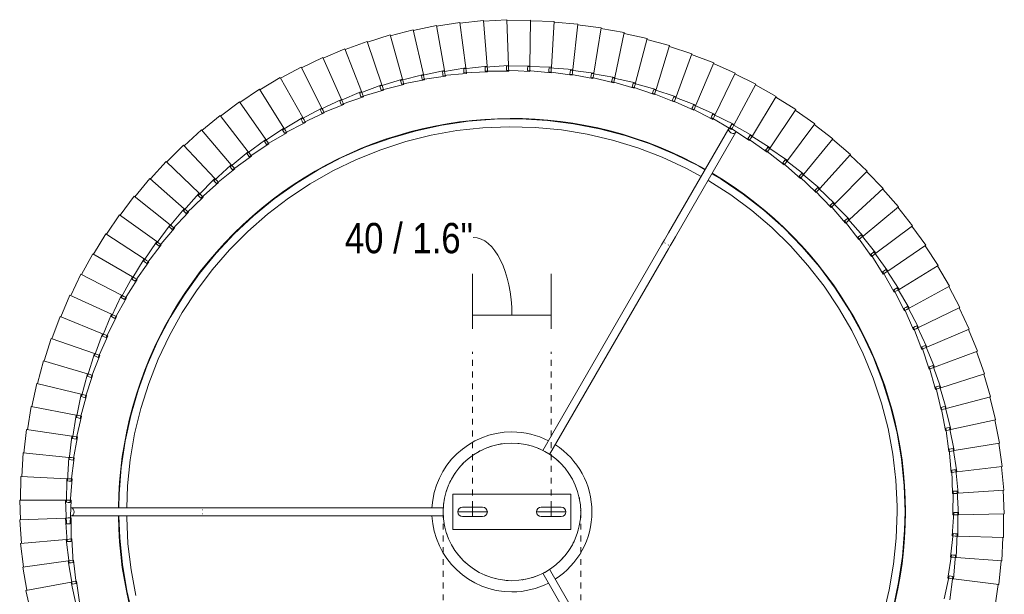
# Model space of a CAD drawing. Header units: millimetres. Extents: x 6284 to 8250, y 1044 to 6845.
# Tile 6 of 6: x 7749 to 8250, y 6553 to 6845. Entities that reach past the tile are written whole.
import ezdxf

# ---------------------------------------------------------------- set-up
doc = ezdxf.new("R2010")
doc.units = ezdxf.units.MM
doc.linetypes.add('Dash', pattern=[6, 3, -3])
doc.layers.add('A-ANNO-DIMS', color=7, linetype='Dash', lineweight=9, true_color=0xd2d2d2)
doc.layers.add('A-ANNO-DIMS-7', color=7, linetype='Continuous', lineweight=9)
doc.layers.add('E-LITE-EQPM', color=7, linetype='Continuous', lineweight=20)
doc.styles.add('Arial Narrow', font='ARIALN.TTF', dxfattribs={"height": 15.4})
doc.dimstyles.new('FARO_-_2_2mm_Arial_Narrow_mm_Inch_Left', dxfattribs={"dimscale": 304.8, "dimtxt": 15.760837, "dimasz": 0, "dimexe": 0.068898, "dimexo": 0.0625, "dimgap": 0.011483, "dimtad": 1, "dimdec": 0, "dimzin": 0, "dimdsep": 46, "dimtxsty": 'Arial Narrow', "dimblk1": 'NONE', "dimblk2": 'NONE', "dimsah": 1, "dimcen": 0.09, "dimadec": 0, "dimazin": 0, "dimtfac": 1, "dimtdec": 4, "dimtix": 1, "dimtmove": 1, "dimatfit": 3, "dimfxl": 0.022966, "dimfxlon": 1, "dimtvp": 1, "dimtolj": 1, "dimtzin": 0, "dimarcsym": 2})

# ---------------------------------------------------------------- blocks, each defined once
blk = doc.blocks.new('64315_Suspended_tensor - 64315-45 SAMBA Black_ribbon yellow pendant simple lamp ø450-482028-Planta_PDF Fixing Holes')
at = {"layer": 'E-LITE-EQPM', "color": 253, "true_color": 0xaaaaaa}
for p, q in [((15.71, 31.19), (76.14, 135.87)), ((79.61, 133.87), (19.17, 29.19)), ((-244.64, 51.71), (-247.23, 39.98)), ((-224.3, 35.71), (-221.71, 47.43)), ((-219.74, 47.07), (-221.55, 35.2)), ((247.36, 36.87), (245.7, 48.77)), ((222.41, 32.54), (219.96, 44.29)), ((222.71, 44.77), (224.37, 32.88)), ((-246.84, 39.9), (-248.87, 28.07)), ((-247.23, 39.98), (-224.3, 35.71)), ((-225.75, 24.9), (-223.73, 36.73)), ((-223.91, 35.64), (-224.3, 35.71)), ((-222.92, 35.45), (-223.91, 35.64)), ((-223.73, 36.73), (-222.74, 36.6)), ((-221.75, 36.46), (-222.98, 24.52)), ((-221.55, 35.2), (-222.92, 35.45)), ((-222.74, 36.6), (-221.75, 36.46)), ((247.76, 36.92), (224.61, 34.03)), ((248.85, 24.96), (247.76, 36.92)), ((-13.85, 32.14), (-13.39, 32.3)), ((-9.06, 33.77), (-8.53, 33.95)), ((221.83, 33.69), (223.22, 33.86)), ((223.71, 21.83), (221.83, 33.69)), ((223.39, 32.71), (222.41, 32.54)), ((223.22, 33.86), (224.22, 33.98)), ((224.37, 32.88), (223.39, 32.71)), ((224.22, 33.98), (224.61, 34.03)), ((224.61, 34.03), (225.69, 22.07)), ((-248.47, 28), (-249.93, 16.09)), ((-248.87, 28.07), (-225.75, 24.9)), ((-226.69, 14.03), (-225.23, 25.95)), ((-225.23, 25.95), (-224.24, 25.86)), ((-224.24, 25.86), (-223.24, 25.77)), ((-223.24, 25.77), (-223.9, 13.78)), ((21, 28), (21.3, 27.73)), ((-225.37, 24.84), (-225.75, 24.9)), ((-224.37, 24.71), (-225.37, 24.84)), ((-222.98, 24.52), (-224.37, 24.71)), ((223.2, 23), (224.59, 23.1)), ((224.5, 11.06), (223.2, 23)), ((224.7, 21.95), (223.71, 21.83)), ((224.59, 23.1), (225.59, 23.18)), ((225.69, 22.07), (224.7, 21.95)), ((225.59, 23.18), (225.98, 23.21)), ((249.25, 24.98), (225.98, 23.21)), ((225.98, 23.21), (226.49, 11.21)), ((249.76, 12.99), (249.25, 24.98)), ((-249.53, 16.04), (-250.41, 4.07)), ((-249.93, 16.09), (-226.69, 14.03)), ((-227.1, 3.13), (-226.22, 15.11)), ((-226.22, 15.11), (-225.22, 15.07)), ((-225.22, 15.07), (-224.22, 15.03)), ((-30.37, 17.4), (-30.3, 17.5)), ((-226.3, 14), (-226.69, 14.03)), ((-225.3, 13.91), (-226.3, 14)), ((-223.9, 13.78), (-225.3, 13.91)), ((-224.22, 15.03), (-224.31, 3.02)), ((224.04, 12.26), (225.44, 12.3)), ((224.78, 0.27), (224.04, 12.26)), ((225.5, 11.14), (224.5, 11.06)), ((225.44, 12.3), (226.45, 12.33)), ((226.49, 11.21), (225.5, 11.14)), ((226.45, 12.33), (226.83, 12.34)), ((226.83, 12.34), (226.77, 0.33)), ((250.16, 12.99), (226.83, 12.34)), ((250.09, 0.98), (250.16, 12.99)), ((-227.04, -6), (-226.64, 6)), ((-226.64, 6), (-225.64, 6)), ((-225.64, 6), (-224.65, 6)), ((-224.65, 6), (-224.25, -6)), ((-250.41, 4.07), (-227.1, 3.13)), ((-250.04, 4.05), (-250.37, -6)), ((-226.74, 3.12), (-227.1, 3.13)), ((-225.7, 3.07), (-226.74, 3.12)), ((-224.31, 3.02), (-225.7, 3.07)), ((-224.17, 2), (-162.77, 2)), ((-157.41, 1), (-157.24, 1)), ((-155.7, 2), (-34.87, 2)), ((34.68, 4.57), (34.74, 4.3)), ((224.53, -10.51), (224.37, 1.49)), ((224.37, 1.49), (225.77, 1.46)), ((225.77, 0.3), (224.78, 0.27)), ((225.77, 1.46), (226.78, 1.44)), ((226.77, 0.33), (225.77, 0.3)), ((227.17, 1.43), (226.53, -10.55)), ((226.78, 1.44), (227.17, 1.43)), ((250.49, 0.97), (227.17, 1.43)), ((249.85, -11.02), (250.49, 0.97)), ((-226.67, -4.89), (-225.67, -4.84)), ((-226.49, -16.89), (-226.67, -4.89)), ((-225.67, -4.84), (-224.68, -4.79)), ((-224.68, -4.79), (-223.7, -16.76)), ((-162.77, -2), (-224.17, -2)), ((-157.24, -1), (-157.4, -1)), ((-34.87, -2), (-155.7, -2)), ((-34.68, -4.57), (-34.74, -4.3)), ((-250.37, -6), (-227.04, -6)), ((-249.98, -6.01), (-249.8, -18.01)), ((-226.65, -6), (-227.04, -6)), ((-225.64, -6), (-226.65, -6)), ((-224.25, -6), (-225.64, -6)), ((223.77, -21.28), (224.19, -9.28)), ((224.19, -9.28), (225.58, -9.38)), ((225.58, -9.38), (226.58, -9.44)), ((226.97, -9.47), (225.76, -21.42)), ((226.58, -9.44), (226.97, -9.47)), ((250.25, -11.06), (226.97, -9.47)), ((225.53, -10.53), (224.53, -10.51)), ((226.53, -10.55), (225.53, -10.53)), ((249.04, -23), (250.25, -11.06)), ((-249.8, -18.01), (-226.49, -16.89)), ((-249.4, -18), (-248.65, -29.99)), ((-226.1, -16.87), (-226.49, -16.89)), ((-226.17, -15.76), (-225.18, -15.67)), ((-225.42, -27.75), (-226.17, -15.76)), ((-225.1, -16.83), (-226.1, -16.87)), ((-225.18, -15.67), (-224.19, -15.57)), ((-223.7, -16.76), (-225.1, -16.83)), ((-224.19, -15.57), (-222.64, -27.48)), ((30.37, -17.4), (30.3, -17.5)), ((222.49, -32), (223.48, -20.03)), ((223.48, -20.03), (224.87, -20.19)), ((224.76, -21.35), (223.77, -21.28)), ((226.26, -20.35), (224.47, -32.23)), ((225.76, -21.42), (224.76, -21.35)), ((224.87, -20.19), (225.87, -20.31)), ((225.87, -20.31), (226.26, -20.35)), ((249.43, -23.06), (226.26, -20.35)), ((247.65, -34.93), (249.43, -23.06)), ((-248.65, -29.99), (-225.42, -27.75)), ((-248.25, -29.95), (-246.92, -41.89)), ((-225.03, -27.71), (-225.42, -27.75)), ((-225.16, -26.6), (-224.17, -26.46)), ((-223.83, -38.54), (-225.16, -26.6)), ((-224.03, -27.61), (-225.03, -27.71)), ((-224.17, -26.46), (-223.18, -26.32)), ((-222.64, -27.48), (-224.03, -27.61)), ((-223.18, -26.32), (-221.06, -38.14)), ((-21, -28), (-21.3, -27.73)), ((19.19, -29.18), (79.64, -133.88)), ((9.06, -33.77), (8.53, -33.95)), ((13.85, -32.14), (13.39, -32.3)), ((76.18, -135.88), (15.73, -31.18)), ((220.69, -42.64), (222.26, -30.73)), ((222.26, -30.73), (223.64, -30.96)), ((223.48, -32.11), (222.49, -32)), ((225.02, -31.19), (222.66, -42.96)), ((224.47, -32.23), (223.48, -32.11)), ((223.64, -30.96), (224.63, -31.13)), ((224.63, -31.13), (225.02, -31.19)), ((248.04, -35), (225.02, -31.19)), ((245.68, -46.78), (248.04, -35)), ((-246.92, -41.89), (-223.83, -38.54)), ((-223.44, -38.48), (-223.83, -38.54)), ((-223.62, -37.38), (-222.64, -37.19)), ((-221.72, -49.24), (-223.62, -37.38)), ((-222.45, -38.34), (-223.44, -38.48)), ((-222.64, -37.19), (-221.66, -37)), ((-221.06, -38.14), (-222.45, -38.34)), ((-221.66, -37), (-218.98, -48.71)), ((-246.52, -41.84), (-244.62, -53.69)), ((218.39, -53.18), (220.53, -41.37)), ((223.26, -41.96), (220.34, -53.6)), ((220.53, -41.37), (221.9, -41.66)), ((221.68, -42.8), (220.69, -42.64)), ((222.66, -42.96), (221.68, -42.8)), ((221.9, -41.66), (222.88, -41.87)), ((222.88, -41.87), (223.26, -41.96)), ((246.07, -46.87), (223.26, -41.96)), ((-244.62, -53.69), (-221.72, -49.24)), ((-221.34, -49.17), (-221.72, -49.24)), ((-221.57, -48.08), (-220.6, -47.84)), ((-219.1, -59.83), (-221.57, -48.08)), ((-220.35, -48.97), (-221.34, -49.17)), ((-220.6, -47.84), (-219.63, -47.6)), ((-218.98, -48.71), (-220.35, -48.97)), ((-219.63, -47.6), (-216.39, -59.16)), ((243.15, -58.52), (246.07, -46.87)), ((-244.23, -53.63), (-241.76, -65.38)), ((215.59, -63.6), (218.29, -51.9)), ((220.99, -52.62), (217.52, -64.12)), ((218.29, -51.9), (219.64, -52.26)), ((219.37, -53.39), (218.39, -53.18)), ((220.34, -53.6), (219.37, -53.39)), ((219.64, -52.26), (220.61, -52.52)), ((220.61, -52.52), (220.99, -52.62)), ((243.54, -58.63), (220.99, -52.62)), ((-241.76, -65.38), (-219.1, -59.83)), ((-218.72, -59.73), (-219.1, -59.83)), ((-219, -58.66), (-218.05, -58.38)), ((-215.98, -70.28), (-219, -58.66)), ((-217.74, -59.5), (-218.72, -59.73)), ((-218.05, -58.38), (-217.09, -58.09)), ((-216.39, -59.16), (-217.74, -59.5)), ((-217.09, -58.09), (-213.3, -69.48)), ((240.06, -70.12), (243.54, -58.63)), ((212.29, -73.88), (215.55, -62.32)), ((218.21, -63.17), (214.19, -74.48)), ((215.55, -62.32), (216.88, -62.75)), ((216.55, -63.86), (215.59, -63.6)), ((217.52, -64.12), (216.55, -63.86)), ((216.88, -62.75), (217.84, -63.05)), ((217.84, -63.05), (218.21, -63.17)), ((240.44, -70.25), (218.21, -63.17)), ((-241.37, -65.29), (-238.35, -76.91)), ((-215.93, -69.11), (-214.99, -68.78)), ((-212.35, -80.57), (-215.93, -69.11)), ((-214.64, -69.88), (-215.6, -70.17)), ((-214.99, -68.78), (-214.05, -68.45)), ((-213.3, -69.48), (-214.64, -69.88)), ((-214.05, -68.45), (-209.72, -79.64)), ((-238.35, -76.91), (-215.98, -70.28)), ((-215.6, -70.17), (-215.98, -70.28)), ((208.5, -83.98), (212.31, -72.6)), ((214.93, -73.57), (210.37, -84.68)), ((213.24, -74.18), (212.29, -73.88)), ((212.31, -72.6), (213.62, -73.08)), ((214.19, -74.48), (213.24, -74.18)), ((213.62, -73.08), (214.56, -73.44)), ((214.56, -73.44), (214.93, -73.57)), ((236.79, -81.71), (214.93, -73.57)), ((236.42, -81.56), (240.44, -70.25)), ((-237.96, -76.8), (-234.38, -88.26)), ((-212.37, -79.39), (-211.44, -79.02)), ((-208.24, -90.67), (-212.37, -79.39)), ((-211.03, -80.1), (-211.99, -80.44)), ((-211.44, -79.02), (-210.52, -78.64)), ((-209.72, -79.64), (-211.03, -80.1)), ((-210.52, -78.64), (-205.65, -89.62)), ((-234.38, -88.26), (-212.35, -80.57)), ((-211.99, -80.44), (-212.35, -80.57)), ((204.22, -93.89), (208.58, -82.7)), ((211.15, -83.8), (206.06, -94.68)), ((209.43, -84.33), (208.5, -83.98)), ((208.58, -82.7), (209.86, -83.25)), ((210.37, -84.68), (209.43, -84.33)), ((209.86, -83.25), (210.79, -83.65)), ((210.79, -83.65), (211.15, -83.8)), ((232.6, -92.98), (211.15, -83.8)), ((232.23, -92.82), (236.79, -81.71)), ((-234, -88.14), (-229.87, -99.41)), ((-208.31, -89.5), (-207.41, -89.08)), ((-203.65, -100.56), (-208.31, -89.5)), ((-206.95, -90.14), (-207.88, -90.52)), ((-207.41, -89.08), (-206.5, -88.66)), ((-205.65, -89.62), (-206.95, -90.14)), ((-206.5, -88.66), (-201.11, -99.39)), ((-229.87, -99.41), (-208.24, -90.67)), ((-207.88, -90.52), (-208.24, -90.67)), ((199.48, -103.59), (204.37, -92.62)), ((206.88, -93.84), (201.28, -104.46)), ((205.14, -94.29), (204.22, -93.89)), ((204.37, -92.62), (205.62, -93.23)), ((206.06, -94.68), (205.14, -94.29)), ((205.62, -93.23), (206.53, -93.67)), ((206.53, -93.67), (206.88, -93.84)), ((227.87, -104.04), (206.88, -93.84)), ((227.51, -103.86), (232.6, -92.98)), ((-229.5, -99.27), (-224.84, -110.33)), ((-203.78, -99.39), (-202.89, -98.93)), ((-198.59, -110.22), (-203.78, -99.39)), ((-202.38, -99.98), (-203.29, -100.4)), ((-202.89, -98.93), (-202.01, -98.47)), ((-201.11, -99.39), (-202.38, -99.98)), ((-202.01, -98.47), (-196.11, -108.93)), ((-224.84, -110.33), (-203.65, -100.56)), ((-203.29, -100.4), (-203.65, -100.56)), ((194.28, -113.04), (199.68, -102.32)), ((202.14, -103.66), (196.03, -114)), ((200.38, -104.02), (199.48, -103.59)), ((199.68, -102.32), (200.91, -102.99)), ((201.28, -104.46), (200.38, -104.02)), ((200.91, -102.99), (201.79, -103.48)), ((201.79, -103.48), (202.14, -103.66)), ((222.61, -114.86), (202.14, -103.66)), ((222.26, -114.66), (227.87, -104.04)), ((-224.47, -110.17), (-219.28, -121)), ((-198.77, -109.06), (-197.91, -108.56)), ((-193.07, -119.63), (-198.77, -109.06)), ((-198.24, -110.04), (-198.59, -110.22)), ((-197.35, -109.58), (-198.24, -110.04)), ((-197.91, -108.56), (-197.05, -108.06)), ((-196.11, -108.93), (-197.35, -109.58)), ((-197.05, -108.06), (-190.65, -118.22)), ((-219.28, -121), (-198.59, -110.22)), ((188.63, -122.24), (194.54, -111.79)), ((196.93, -113.25), (190.33, -123.28)), ((195.15, -113.52), (194.28, -113.04)), ((194.54, -111.79), (195.73, -112.52)), ((196.03, -114), (195.15, -113.52)), ((195.73, -112.52), (196.59, -113.04)), ((196.6, -113.04), (196.93, -113.25)), ((216.84, -125.41), (196.93, -113.25)), ((216.5, -125.19), (222.61, -114.86)), ((-213.22, -131.39), (-193.07, -119.63)), ((-193.3, -118.48), (-192.47, -117.94)), ((-187.1, -128.76), (-193.3, -118.48)), ((-192.73, -119.43), (-193.07, -119.63)), ((-191.86, -118.92), (-192.73, -119.43)), ((-192.47, -117.94), (-191.63, -117.39)), ((-190.65, -118.22), (-191.86, -118.92)), ((-191.63, -117.39), (-184.76, -127.24)), ((-218.92, -120.82), (-213.22, -131.39)), ((182.54, -131.15), (188.95, -121)), ((191.26, -122.57), (184.19, -132.27)), ((189.48, -122.76), (188.63, -122.24)), ((188.95, -121), (190.11, -121.78)), ((190.33, -123.28), (189.48, -122.76)), ((190.11, -121.78), (190.94, -122.35)), ((190.94, -122.35), (191.26, -122.57)), ((210.57, -135.67), (191.26, -122.57)), ((-206.67, -141.47), (-187.1, -128.76)), ((-187.39, -127.62), (-186.58, -127.04)), ((-180.7, -137.59), (-187.39, -127.62)), ((-186.77, -128.55), (-187.1, -128.76)), ((-185.93, -128), (-186.77, -128.55)), ((-186.58, -127.04), (-185.77, -126.46)), ((-184.76, -127.24), (-185.93, -128)), ((-185.77, -126.46), (-178.44, -135.96)), ((176.04, -139.76), (182.93, -129.93)), ((182.93, -129.93), (184.04, -130.77)), ((210.24, -135.44), (216.84, -125.41)), ((-212.87, -131.2), (-206.67, -141.47)), ((-180.27, -135.85), (-179.49, -135.23)), ((-179.49, -135.23), (-171.7, -144.37)), ((185.16, -131.61), (177.63, -140.96)), ((183.37, -131.71), (182.54, -131.15)), ((184.19, -132.27), (183.37, -131.71)), ((184.04, -130.77), (184.85, -131.37)), ((184.85, -131.37), (185.16, -131.61)), ((203.81, -145.62), (185.16, -131.61)), ((-199.64, -151.23), (-180.7, -137.59)), ((-181.05, -136.47), (-180.27, -135.85)), ((-173.89, -146.11), (-181.05, -136.47)), ((-180.39, -137.37), (-180.7, -137.59)), ((-179.57, -136.78), (-180.39, -137.37)), ((-178.44, -135.96), (-179.57, -136.78)), ((77.9, -136.86), (77.81, -136.71)), ((79.55, -135.71), (79.63, -135.85)), ((83.18, -140), (113.88, -193.17)), ((169.12, -148.05), (176.48, -138.56)), ((176.83, -140.36), (176.04, -139.76)), ((176.48, -138.56), (177.55, -139.45)), ((177.55, -139.45), (178.33, -140.09)), ((178.33, -140.09), (178.63, -140.34)), ((203.5, -145.38), (210.57, -135.67)), ((-206.33, -141.26), (-199.64, -151.23)), ((-174.29, -145.01), (-173.54, -144.35)), ((-166.68, -154.29), (-174.29, -145.01)), ((-172.8, -145.24), (-173.59, -145.87)), ((-173.54, -144.35), (-172.79, -143.69)), ((-171.7, -144.37), (-172.8, -145.24)), ((-172.79, -143.69), (-164.58, -152.45)), ((110.41, -195.17), (79.71, -142)), ((178.63, -140.34), (170.66, -149.32)), ((177.63, -140.96), (176.83, -140.36)), ((196.59, -155.24), (178.63, -140.34)), ((-192.15, -160.64), (-173.89, -146.11)), ((-173.59, -145.87), (-173.89, -146.11)), ((161.82, -156), (169.62, -146.87)), ((171.69, -148.75), (163.3, -157.34)), ((169.89, -148.69), (169.12, -148.05)), ((169.62, -146.87), (170.65, -147.81)), ((170.66, -149.32), (169.89, -148.69)), ((170.65, -147.81), (171.4, -148.49)), ((171.4, -148.49), (171.69, -148.75)), ((188.91, -164.49), (171.69, -148.75)), ((196.29, -154.98), (203.81, -145.62)), ((-199.31, -151.01), (-192.15, -160.64)), ((-184.21, -169.68), (-166.68, -154.29)), ((-167.13, -153.21), (-166.41, -152.52)), ((-159.08, -162.12), (-167.13, -153.21)), ((-166.38, -154.04), (-166.68, -154.29)), ((-166.41, -152.52), (-165.69, -151.82)), ((-165.63, -153.37), (-166.38, -154.04)), ((-165.69, -151.82), (-157.07, -160.17)), ((-164.58, -152.45), (-165.63, -153.37)), ((154.15, -163.58), (162.38, -154.84)), ((162.38, -154.84), (163.36, -155.83)), ((188.62, -164.22), (196.59, -155.24)), ((-158.9, -160.33), (-158.21, -159.6)), ((-158.21, -159.6), (-149.2, -167.53)), ((-157.07, -160.17), (-158.07, -161.15)), ((164.35, -156.82), (155.55, -165)), ((162.56, -156.67), (161.82, -156)), ((163.3, -157.34), (162.56, -156.67)), ((163.36, -155.83), (164.07, -156.55)), ((164.07, -156.55), (164.35, -156.82)), ((180.79, -173.37), (164.35, -156.82)), ((-191.83, -160.4), (-184.21, -169.68)), ((-175.85, -178.33), (-159.08, -162.12)), ((-159.58, -161.06), (-158.9, -160.33)), ((-151.11, -169.57), (-159.58, -161.06)), ((-158.8, -161.85), (-159.08, -162.12)), ((-158.07, -161.15), (-158.8, -161.85)), ((146.12, -170.79), (154.76, -162.46)), ((156.63, -164.53), (147.45, -172.27)), ((154.85, -164.29), (154.15, -163.58)), ((154.76, -162.46), (155.69, -163.49)), ((155.55, -165), (154.85, -164.29)), ((155.69, -163.49), (156.37, -164.24)), ((156.37, -164.24), (156.63, -164.53)), ((172.26, -181.85), (156.63, -164.53)), ((180.52, -173.08), (188.91, -164.49)), ((-183.91, -169.43), (-175.85, -178.33)), ((-167.09, -186.57), (-151.11, -169.57)), ((-151.67, -168.53), (-151.02, -167.78)), ((-142.8, -176.63), (-151.67, -168.53)), ((-150.84, -169.28), (-151.11, -169.57)), ((-151.02, -167.78), (-150.37, -167.02)), ((-150.15, -168.55), (-150.84, -169.28)), ((-150.37, -167.02), (-140.98, -174.5)), ((-149.2, -167.53), (-150.15, -168.55)), ((137.75, -177.61), (146.78, -169.7)), ((146.78, -169.7), (147.66, -170.78)), ((-143.4, -175.62), (-142.79, -174.83)), ((-142.79, -174.83), (-142.18, -174.04)), ((-142.18, -174.04), (-132.44, -181.07)), ((-140.98, -174.5), (-141.89, -175.56)), ((148.55, -171.86), (139.01, -179.15)), ((146.79, -171.53), (146.12, -170.79)), ((147.45, -172.27), (146.79, -171.53)), ((147.66, -170.78), (148.3, -171.56)), ((148.3, -171.56), (148.55, -171.86)), ((163.34, -189.91), (148.55, -171.86)), ((172, -181.55), (180.79, -173.37)), ((-175.56, -178.06), (-167.09, -186.57)), ((-157.94, -194.38), (-142.8, -176.63)), ((-134.15, -183.28), (-143.4, -175.62)), ((-142.54, -176.33), (-142.8, -176.63)), ((-141.89, -175.56), (-142.54, -176.33)), ((129.06, -184.02), (138.46, -176.55)), ((140.13, -178.79), (130.25, -185.62)), ((138.38, -178.38), (137.75, -177.61)), ((139.01, -179.15), (138.38, -178.38)), ((138.46, -176.55), (139.3, -177.67)), ((139.3, -177.67), (139.9, -178.48)), ((139.94, -178.53), (140.13, -178.79)), ((154.03, -197.53), (140.13, -178.79)), ((-148.43, -201.74), (-134.15, -183.28)), ((-134.8, -182.3), (-134.23, -181.49)), ((-125.2, -189.51), (-134.8, -182.3)), ((-134.23, -181.49), (-133.66, -180.67)), ((-133.92, -182.97), (-134.15, -183.28)), ((-133.3, -182.17), (-133.92, -182.97)), ((-133.66, -180.67), (-123.6, -187.22)), ((-132.44, -181.07), (-133.3, -182.17)), ((120.08, -190), (129.83, -182.99)), ((131.38, -185.31), (121.19, -191.66)), ((129.66, -184.82), (129.06, -184.02)), ((130.25, -185.62), (129.66, -184.82)), ((129.83, -182.99), (130.61, -184.15)), ((130.61, -184.15), (131.17, -184.99)), ((131.17, -184.99), (131.38, -185.31)), ((144.37, -204.69), (131.38, -185.31)), ((163.09, -189.59), (172.26, -181.85)), ((-166.81, -186.28), (-157.94, -194.38)), ((-138.57, -208.63), (-125.2, -189.51)), ((-125.9, -188.57), (-125.37, -187.72)), ((-115.96, -195.3), (-125.9, -188.57)), ((-125.37, -187.72), (-124.83, -186.88)), ((-124.98, -189.19), (-125.2, -189.51)), ((-124.4, -188.36), (-124.98, -189.19)), ((-124.83, -186.88), (-114.47, -192.94)), ((-123.6, -187.22), (-124.4, -188.36)), ((110.82, -195.54), (120.9, -189.01)), ((120.64, -190.83), (120.08, -190)), ((120.9, -189.01), (121.62, -190.2)), ((121.62, -190.2), (122.14, -191.07)), ((153.8, -197.2), (163.34, -189.91)), ((-157.68, -194.08), (-148.43, -201.74)), ((-128.4, -215.04), (-115.96, -195.3)), ((-116.7, -194.39), (-116.21, -193.53)), ((-106.45, -200.64), (-116.7, -194.39)), ((-116.21, -193.53), (-115.72, -192.66)), ((-115.75, -194.97), (-115.96, -195.3)), ((-115.21, -194.12), (-115.75, -194.97)), ((-115.72, -192.66), (-105.08, -198.21)), ((-114.47, -192.94), (-115.21, -194.12)), ((101.31, -200.64), (111.68, -194.59)), ((111.68, -194.59), (112.35, -195.82)), ((122.34, -191.4), (111.85, -197.25)), ((121.19, -191.66), (120.64, -190.83)), ((122.14, -191.07), (122.34, -191.4)), ((134.38, -211.39), (122.34, -191.4)), ((-107.23, -199.77), (-106.79, -198.88)), ((-96.69, -205.52), (-107.23, -199.77)), ((-106.79, -198.88), (-106.34, -197.99)), ((-106.26, -200.31), (-106.45, -200.64)), ((-106.34, -197.99), (-95.44, -203.03)), ((-105.76, -199.43), (-106.26, -200.31)), ((-105.08, -198.21), (-105.76, -199.43)), ((91.56, -205.27), (102.21, -199.73)), ((102.21, -199.73), (102.82, -200.99)), ((113.01, -197.05), (102.25, -202.39)), ((111.34, -196.4), (110.82, -195.54)), ((111.85, -197.25), (111.34, -196.4)), ((112.35, -195.82), (112.82, -196.71)), ((112.82, -196.71), (113.01, -197.05)), ((124.08, -217.59), (113.01, -197.05)), ((144.16, -204.36), (154.03, -197.53)), ((-148.18, -201.43), (-138.57, -208.63)), ((-117.93, -220.96), (-106.45, -200.64)), ((-97.52, -204.69), (-97.12, -203.78)), ((-86.72, -209.93), (-97.52, -204.69)), ((-97.12, -203.78), (-96.71, -202.87)), ((-96.71, -202.87), (-85.58, -207.38)), ((-96.52, -205.18), (-96.69, -205.52)), ((-96.07, -204.28), (-96.52, -205.18)), ((-95.44, -203.03), (-96.07, -204.28)), ((81.6, -209.42), (92.51, -204.4)), ((91.99, -206.17), (91.56, -205.27)), ((103.42, -202.25), (92.42, -207.07)), ((92.51, -204.4), (93.05, -205.69)), ((101.78, -201.51), (101.31, -200.64)), ((102.25, -202.39), (101.78, -201.51)), ((102.82, -200.99), (103.25, -201.9)), ((103.25, -201.9), (103.42, -202.25)), ((113.49, -223.3), (103.42, -202.25)), ((134.18, -211.04), (144.37, -204.69)), ((-138.34, -208.31), (-128.4, -215.04)), ((-107.18, -226.37), (-96.69, -205.52)), ((-96.19, -231.25), (-86.72, -209.93)), ((-87.58, -209.14), (-87.22, -208.21)), ((-76.54, -213.85), (-87.58, -209.14)), ((-87.22, -208.21), (-86.86, -207.28)), ((-86.86, -207.28), (-75.53, -211.25)), ((-86.56, -209.58), (-86.72, -209.93)), ((-86.15, -208.65), (-86.56, -209.58)), ((-85.58, -207.38), (-86.15, -208.65)), ((71.45, -213.1), (82.59, -208.61)), ((81.99, -210.34), (81.6, -209.42)), ((82.37, -211.26), (81.99, -210.34)), ((93.59, -206.98), (82.37, -211.26)), ((82.59, -208.61), (83.07, -209.92)), ((83.07, -209.92), (83.41, -210.87)), ((92.42, -207.07), (91.99, -206.17)), ((93.05, -205.69), (93.44, -206.62)), ((93.44, -206.62), (93.59, -206.98)), ((102.64, -228.49), (93.59, -206.98)), ((-128.18, -214.71), (-117.93, -220.96)), ((-84.98, -235.6), (-76.54, -213.85)), ((-77.44, -213.1), (-77.13, -212.16)), ((-66.19, -217.28), (-77.44, -213.1)), ((-77.13, -212.16), (-76.81, -211.21)), ((-76.81, -211.21), (-65.3, -214.63)), ((-76.4, -213.49), (-76.54, -213.85)), ((-76.03, -212.55), (-76.4, -213.49)), ((-75.53, -211.25), (-76.03, -212.55)), ((-66.85, -215.62), (-66.58, -214.65)), ((-66.58, -214.65), (-54.92, -217.52)), ((-65.3, -214.63), (-65.74, -215.96)), ((61.14, -216.28), (72.48, -212.33)), ((73.31, -215), (61.74, -218.19)), ((71.8, -214.04), (71.45, -213.1)), ((72.14, -214.97), (71.8, -214.04)), ((83.55, -211.23), (72.14, -214.97)), ((72.48, -212.33), (72.89, -213.66)), ((72.89, -213.66), (73.19, -214.63)), ((73.19, -214.63), (73.31, -215)), ((80.25, -237.27), (73.31, -215)), ((83.41, -210.87), (83.55, -211.23)), ((91.55, -233.15), (83.55, -211.23)), ((123.89, -217.24), (134.38, -211.39)), ((-73.57, -239.41), (-66.19, -217.28)), ((-67.12, -216.58), (-66.85, -215.62)), ((-55.68, -220.21), (-67.12, -216.58)), ((-66.06, -216.91), (-66.19, -217.28)), ((-65.74, -215.96), (-66.06, -216.91)), ((-62, -242.67), (-55.68, -220.21)), ((-56.65, -219.55), (-56.42, -218.58)), ((-45.04, -222.63), (-56.65, -219.55)), ((-56.42, -218.58), (-56.2, -217.6)), ((-56.2, -217.6), (-44.42, -219.91)), ((-55.57, -219.84), (-55.68, -220.21)), ((-55.3, -218.86), (-55.57, -219.83)), ((-54.92, -217.52), (-55.3, -218.86)), ((-45.87, -221.04), (-45.69, -220.05)), ((-45.69, -220.05), (-33.81, -221.79)), ((-44.42, -219.91), (-44.73, -221.27)), ((40.12, -221.15), (51.78, -218.3)), ((50.69, -218.97), (62.2, -215.56)), ((50.94, -219.93), (50.69, -218.97)), ((51.19, -220.9), (50.94, -219.93)), ((62.91, -218.27), (51.19, -220.9)), ((51.78, -218.3), (52.07, -219.67)), ((52.07, -219.67), (52.28, -220.65)), ((61.44, -217.23), (61.14, -216.28)), ((61.74, -218.19), (61.44, -217.23)), ((62.2, -215.56), (62.55, -216.92)), ((62.55, -216.92), (62.81, -217.89)), ((62.81, -217.89), (62.91, -218.27)), ((68.77, -240.85), (62.91, -218.27)), ((113.32, -222.93), (124.08, -217.59)), ((-117.72, -220.62), (-107.18, -226.37)), ((-50.28, -245.37), (-45.04, -222.63)), ((-46.04, -222.02), (-45.87, -221.04)), ((-34.3, -224.54), (-46.04, -222.02)), ((-44.96, -222.25), (-45.04, -222.63)), ((-44.73, -221.27), (-44.96, -222.25)), ((-38.44, -247.5), (-34.3, -224.54)), ((-35.33, -223.97), (-35.2, -222.98)), ((-23.49, -225.93), (-35.33, -223.97)), ((-35.2, -222.98), (-35.07, -221.99)), ((-35.07, -221.99), (-23.12, -223.16)), ((-34.24, -224.15), (-34.3, -224.54)), ((-34.06, -223.16), (-34.24, -224.15)), ((-33.81, -221.79), (-34.06, -223.16)), ((-24.54, -225.41), (-24.46, -224.42)), ((-24.46, -224.42), (-24.38, -223.42)), ((-24.38, -223.42), (-12.38, -224.01)), ((-23.3, -224.54), (-23.44, -225.54)), ((-23.12, -223.16), (-23.3, -224.54)), ((-13.69, -226.33), (-13.66, -225.33)), ((-13.66, -225.33), (-13.62, -224.34)), ((-13.62, -224.34), (-1.62, -224.35)), ((-12.5, -225.4), (-12.58, -226.41)), ((-12.38, -224.01), (-12.5, -225.4)), ((-2.84, -224.73), (9.15, -224.17)), ((-2.82, -225.73), (-2.84, -224.73)), ((-1.62, -224.35), (-1.66, -225.74)), ((7.95, -224.61), (19.91, -223.47)), ((8.01, -225.61), (7.95, -224.61)), ((9.15, -224.17), (9.17, -225.56)), ((18.73, -223.97), (30.61, -222.26)), ((18.84, -224.96), (18.73, -223.97)), ((18.95, -225.96), (18.84, -224.96)), ((30.92, -225.03), (18.95, -225.96)), ((19.91, -223.47), (19.99, -224.86)), ((19.99, -224.86), (20.05, -225.87)), ((29.46, -222.82), (41.24, -220.53)), ((29.61, -223.8), (29.46, -222.82)), ((29.77, -224.79), (29.61, -223.8)), ((41.68, -223.29), (29.77, -224.79)), ((30.61, -222.26), (30.76, -223.65)), ((30.76, -223.65), (30.87, -224.65)), ((30.87, -224.65), (30.92, -225.03)), ((33.48, -248.23), (30.92, -225.03)), ((40.32, -222.12), (40.12, -221.15)), ((40.53, -223.1), (40.32, -222.12)), ((52.35, -221.04), (40.53, -223.1)), ((41.24, -220.53), (41.46, -221.91)), ((41.46, -221.91), (41.62, -222.91)), ((41.62, -222.91), (41.68, -223.29)), ((45.36, -246.34), (41.68, -223.29)), ((52.28, -220.65), (52.35, -221.04)), ((57.13, -243.87), (52.35, -221.04)), ((102.49, -228.12), (113.49, -223.3)), ((-107, -226.01), (-96.19, -231.25)), ((-26.51, -249.06), (-23.49, -225.93)), ((-12.61, -226.79), (-24.54, -225.41)), ((-23.44, -225.54), (-23.49, -225.93)), ((-14.53, -250.05), (-12.61, -226.79)), ((-1.71, -227.14), (-13.69, -226.33)), ((-12.58, -226.41), (-12.61, -226.79)), ((-2.81, -226.73), (-2.82, -225.73)), ((9.19, -226.96), (-2.81, -226.73)), ((-2.51, -250.46), (-1.71, -227.14)), ((-1.7, -226.75), (-1.71, -227.14)), ((-1.66, -225.74), (-1.7, -226.75)), ((8.08, -226.6), (8.01, -225.61)), ((20.08, -226.26), (8.08, -226.6)), ((9.17, -225.56), (9.19, -226.57)), ((9.19, -226.57), (9.19, -226.96)), ((9.52, -250.29), (9.19, -226.96)), ((20.05, -225.87), (20.08, -226.26)), ((21.52, -249.55), (20.08, -226.26)), ((91.42, -232.77), (102.64, -228.49)), ((-96.02, -230.89), (-84.98, -235.6)), ((-84.83, -235.24), (-73.57, -239.41)), ((80.14, -236.89), (91.55, -233.15)), ((-73.44, -239.04), (-62, -242.67)), ((68.68, -240.46), (80.25, -237.27)), ((-61.88, -242.29), (-50.28, -245.37)), ((-50.18, -244.98), (-38.44, -247.5)), ((45.3, -245.94), (57.13, -243.87)), ((57.05, -243.48), (68.77, -240.85)), ((-38.36, -247.11), (-26.51, -249.06)), ((-26.45, -248.67), (-14.53, -250.05)), ((-14.49, -249.65), (-2.51, -250.46)), ((-2.48, -250.06), (9.52, -250.29)), ((9.52, -249.89), (21.52, -249.55)), ((21.51, -249.15), (33.48, -248.23)), ((33.44, -247.83), (45.36, -246.34))]:
    blk.add_line(p, q, dxfattribs=at)
at = {"layer": 'E-LITE-EQPM', "color": 253, "true_color": 0xaaaaaa, "flags": 128}
for points in [[(-199.93, 2), (-199.54, 13.45), (-198.19, 26.84), (-195.93, 40.1), (-192.79, 53.19)], [(-191.33, 42.51), (-193.77, 29.41), (-195.33, 16.18), (-195.97, 2.88), (-195.98, 2)], [(101.69, 172.11), (110.03, 167), (121.01, 159.23), (131.45, 150.73), (141.28, 141.55), (150.48, 131.73), (159, 121.31), (166.8, 110.35), (173.84, 98.88), (180.1, 86.97), (185.54, 74.66), (190.14, 62.02), (193.88, 49.09), (196.74, 35.94), (198.71, 22.63), (199.78, 9.22), (199.99, 0)], [(195.99, 0), (195.54, 13.31), (194.19, 26.56), (191.93, 39.69), (188.79, 52.64), (184.78, 65.34), (179.92, 77.74), (174.22, 89.78), (167.72, 101.41), (160.45, 112.57), (152.43, 123.2), (143.71, 133.27), (134.32, 142.73), (124.32, 151.52), (113.74, 159.61), (102.64, 166.97), (99.69, 168.65)], [(-3.7, 34.75), (-2.98, 34.87), (0, 35)], [(5.14, 34.59), (5.61, 34.55), (6.76, 34.26)], [(10.21, 33.41), (11.07, 33.2), (12.01, 32.8)], [(15.15, 31.47), (16.24, 31), (16.69, 30.72)], [(-23.88, 25.51), (-23.31, 26.11), (-22.46, 26.75)], [(-19.76, 28.8), (-18.82, 29.51), (-18.23, 29.82)], [(-27.44, 21.68), (-27.19, 22.04), (-26.35, 22.92)], [(24.75, 24.69), (25.21, 24.28), (25.93, 23.4)], [(28.3, 20.51), (28.77, 19.93), (29.34, 18.95)], [(31.05, 16), (31.59, 15.06), (31.88, 14.31)], [(-33.1, 11.14), (-32.76, 12.31), (-32.54, 12.8)], [(33.18, 10.91), (33.6, 9.8), (33.67, 9.47)], [(-34.43, 5.92), (-34.31, 6.91), (-34.06, 7.79)], [(-155.7, 2), (-158.66, 2), (-161.36, 2), (-162.77, 2)], [(-34.95, 0.75), (-34.98, 1.32), (-34.83, 2.52)], [(98.24, -174.09), (94.85, -176.07), (82.79, -182.05), (70.36, -187.21), (57.62, -191.52), (44.61, -194.96), (31.4, -197.51), (18.05, -199.18), (4.61, -199.94), (-8.84, -199.8), (-22.26, -198.75), (-35.57, -196.81), (-48.73, -193.97), (-61.66, -190.25), (-74.31, -185.68), (-86.63, -180.26), (-98.55, -174.03), (-110.03, -167), (-121.01, -159.23), (-131.45, -150.73), (-141.28, -141.55), (-150.48, -131.73), (-159, -121.31), (-166.8, -110.35), (-173.84, -98.88), (-180.1, -86.97), (-185.54, -74.66), (-190.14, -62.02), (-193.88, -49.09), (-196.74, -35.94), (-198.71, -22.63), (-199.78, -9.22), (-199.95, -2)], [(-195.93, -2), (-195.54, -13.31), (-194.19, -26.56), (-191.93, -39.69), (-188.79, -52.64), (-184.78, -65.34), (-179.92, -77.74), (-174.22, -89.78), (-167.72, -101.41), (-160.45, -112.57), (-152.43, -123.2), (-143.71, -133.27), (-134.32, -142.73), (-124.32, -151.52), (-113.74, -159.61), (-102.64, -166.97), (-91.06, -173.56), (-79.06, -179.34), (-66.69, -184.3), (-54.02, -188.4), (-41.1, -191.64), (-27.99, -193.99), (-14.75, -195.44), (-1.44, -195.99), (11.88, -195.63), (25.14, -194.38), (38.28, -192.22), (51.25, -189.18), (63.98, -185.26), (76.42, -180.48), (88.5, -174.88), (96.24, -170.62)], [(-162.77, -2), (-160.36, -2), (-157.53, -2), (-155.7, -2)], [(34.95, -0.75), (34.98, -1.32), (34.83, -2.52)], [(99.75, -168.7), (100.17, -168.46), (111.38, -161.27), (122.08, -153.33), (132.21, -144.68), (141.74, -135.37), (150.6, -125.43), (158.77, -114.91), (166.21, -103.86), (172.88, -92.33), (178.76, -80.37), (183.8, -68.05), (188, -55.4), (191.33, -42.51), (193.77, -29.41), (195.33, -16.18), (195.97, -2.88), (195.99, 0)], [(199.99, 0), (199.54, -13.45), (198.19, -26.84), (195.93, -40.1), (192.79, -53.19), (188.78, -66.03), (183.91, -78.57), (178.21, -90.76), (171.71, -102.54), (164.42, -113.85), (156.4, -124.65), (147.66, -134.89), (138.26, -144.51), (128.23, -153.48), (117.61, -161.75), (106.47, -169.3), (101.7, -172.08)], [(-33.18, -10.91), (-33.6, -9.8), (-33.67, -9.47)], [(34.43, -5.92), (34.31, -6.91), (34.06, -7.79)], [(-31.05, -16), (-31.59, -15.06), (-31.88, -14.31)], [(33.09, -11.17), (32.76, -12.31), (32.54, -12.8)], [(-28.3, -20.51), (-28.77, -19.93), (-29.34, -18.95)], [(-24.75, -24.69), (-25.21, -24.28), (-25.93, -23.4)], [(27.44, -21.68), (27.19, -22.04), (26.35, -22.92)], [(19.76, -28.8), (18.82, -29.51), (18.23, -29.82)], [(23.88, -25.51), (23.31, -26.11), (22.46, -26.75)], [(-15.15, -31.47), (-16.24, -31), (-16.77, -30.67)], [(-10.21, -33.41), (-11.07, -33.2), (-12.01, -32.8)], [(-5.14, -34.59), (-5.61, -34.55), (-6.76, -34.26)], [(3.7, -34.75), (2.98, -34.87), (0, -35)], [(83.18, -140), (81.97, -137.91), (80.56, -135.46), (79.64, -133.88)], [(76.18, -135.88), (77.66, -138.44), (79.01, -140.78), (79.71, -142)]]:
    blk.add_lwpolyline(points, dxfattribs=at)
at = {"layer": 'E-LITE-EQPM', "color": 253, "true_color": 0xaaaaaa}
for radius, start, end in [(200.2, 60.5708, 179.427), (200.2, 0, 59.4017), (40.71, 90, 177.1849), (40.71, 62.8122, 90), (40.71, 302.8724, 57.1739), (200.2, 300.583, 0), (200.2, 180.573, 299.437), (40.71, 182.8232, 270), (40.71, 270, 297.234)]:
    blk.add_arc((0, 0), radius, start, end, dxfattribs=at)
for centre, major_axis, start_param, end_param in [((-224.17, 0), (0, 2), 0, 0.243284), ((-224.17, 0), (0, 2), 3.141593, 6.283185), ((-224.17, 0), (0, 2), 2.991025, 3.141593), ((112.15, -194.17), (1.73, 1), 0, 3.141593), ((112.15, -194.17), (1.73, 1), 3.141593, 3.239913), ((112.15, -194.17), (1.73, 1), 6.047876, 6.283185)]:
    blk.add_ellipse(centre, major_axis=major_axis, ratio=0.707107, start_param=start_param, end_param=end_param, dxfattribs=at)
blk = doc.blocks.new('DIMBLOCK10-Planta_PDF Fixing Holes')
at = {"layer": 'A-ANNO-DIMS-7', "color": 251, "true_color": 0x5b5b5b, "transparency": 16777216}
for p, q in [((7979.51, 6688.13), (7979.51, 6716.13)), ((8019.51, 6688.13), (8019.51, 6716.13)), ((7979.51, 6695.13), (8019.51, 6695.13)), ((7979.51, 6695.13), (7979.51, 6688.13)), ((8019.51, 6695.13), (8019.51, 6688.13))]:
    blk.add_line(p, q, dxfattribs=at)
blk.add_ellipse((7979.85, 6695.13), major_axis=(0, 39.46), ratio=0.498253, start_param=4.712389, end_param=6.283185, dxfattribs=at)
at = {"layer": 'A-ANNO-DIMS-7', "color": 0, "transparency": 16777216, "insert": (7914.55, 6741.98), "char_height": 15.4, "width": 78.3539, "attachment_point": 1, "line_spacing_factor": 0.974696, "style": 'Arial Narrow'}
blk.add_mtext('40 / 1.6"', dxfattribs=at)
blk = doc.blocks.new('_None')

msp = doc.modelspace()

# ---------------------------------------------------------------- linework, layer by layer
at = {"layer": 'A-ANNO-DIMS'}
for p, q in [((7979.51, 6597.35), (7979.51, 6676.35)), ((8019.51, 6597.35), (8019.51, 6676.35)), ((7964.51, 6594.95), (7964.51, 6328.95)), ((8034.51, 6594.95), (8034.51, 6326.61))]:
    msp.add_line(p, q, dxfattribs=at)
at = {"layer": 'A-ANNO-DIMS', "color": 251, "linetype": 'Continuous', "true_color": 0x5b5b5b}
for p, q in [((7979.51, 6597.35), (7979.51, 6592.55)), ((8019.51, 6597.35), (8019.51, 6592.55)), ((7972.01, 6594.95), (7987.01, 6594.95)), ((8012.01, 6594.95), (8027.01, 6594.95))]:
    msp.add_line(p, q, dxfattribs=at)
at = {"layer": 'E-LITE-EQPM'}
for p, q in [((7969.51, 6603.95), (8029.51, 6603.95)), ((7969.51, 6585.95), (7969.51, 6603.95)), ((8029.51, 6603.95), (8029.51, 6585.95)), ((7979.51, 6597.35), (7974.41, 6597.35)), ((7984.61, 6597.35), (7979.51, 6597.35)), ((8019.51, 6597.35), (8014.41, 6597.35)), ((8024.61, 6597.35), (8019.51, 6597.35)), ((7974.41, 6592.55), (7979.51, 6592.55)), ((7979.51, 6592.55), (7984.61, 6592.55)), ((8014.41, 6592.55), (8019.51, 6592.55)), ((8019.51, 6592.55), (8024.61, 6592.55)), ((8029.51, 6585.95), (7969.51, 6585.95))]:
    msp.add_line(p, q, dxfattribs=at)
for centre, radius, start, end in [((7999.51, 6594.95), 35, 90, 270), ((7999.51, 6594.95), 35, 270, 90), ((7974.41, 6594.95), 2.4, 90, 270), ((7984.61, 6594.95), 2.4, 270, 90), ((8014.41, 6594.95), 2.4, 90, 270), ((8024.61, 6594.95), 2.4, 270, 90)]:
    msp.add_arc(centre, radius, start, end, dxfattribs=at)

# ---------------------------------------------------------------- block references
at = {"layer": 'E-LITE-EQPM', "color": 253, "true_color": 0xaaaaaa, "extrusion": (0, 0, -1), "rotation": 180}
msp.add_blockref('64315_Suspended_tensor - 64315-45 SAMBA Black_ribbon yellow pendant simple lamp ø450-482028-Planta_PDF Fixing Holes', (-7999.51, 6594.95), dxfattribs=at)

# ---------------------------------------------------------------- dimensions: what is measured, and where the dimension line sits
at = {"layer": 'A-ANNO-DIMS', "color": 251, "linetype": 'Continuous', "true_color": 0x5b5b5b}
dim = msp.add_linear_dim(base=(8019.51, 6695.13), p1=(7979.51, 6688.13), p2=(8019.51, 6688.13), dimstyle='FARO_-_2_2mm_Arial_Narrow_mm_Inch_Left', override={"dimpost": '<>', "dimfxl": 40}, dxfattribs=at)
dim.commit()
dim.dimension.update_dxf_attribs({"geometry": 'DIMBLOCK10-Planta_PDF Fixing Holes', "text_midpoint": (7953.73, 6731.72), "dimtype": 160})

doc.saveas('drawing.dxf')
